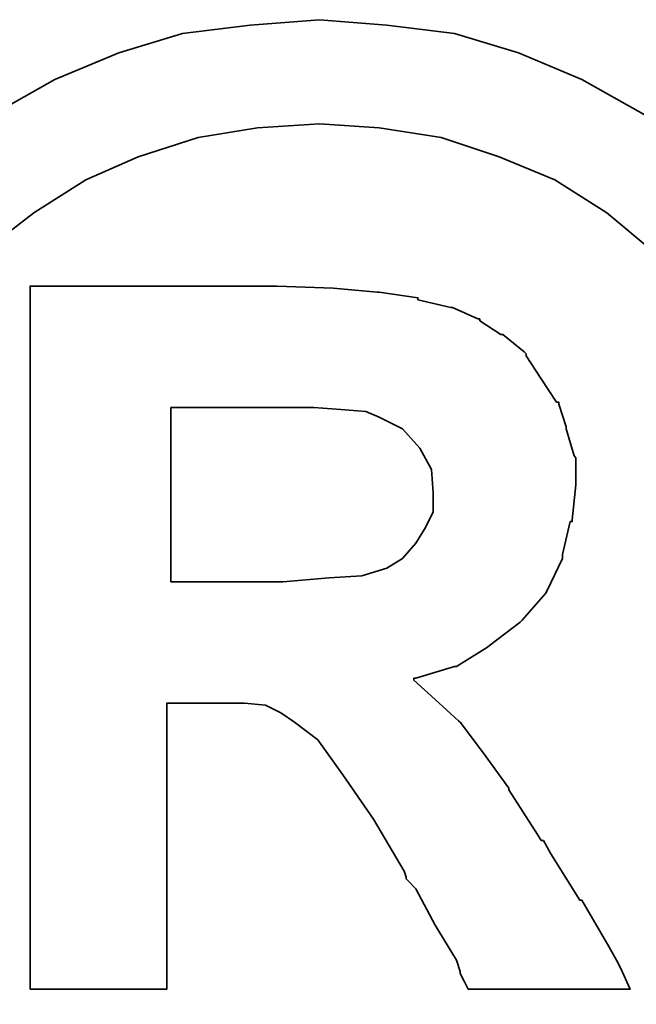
# Model space of a CAD drawing. Header units: inches. Extents: x 18 to 1412, y -76 to 627.
# Tile 18 of 41: x 139.703 to 140.249, y 131.746 to 132.616. Entities that reach past the tile are written whole.
import ezdxf

# ---------------------------------------------------------------- set-up
doc = ezdxf.new("R2010")
doc.units = ezdxf.units.IN
doc.header["$MEASUREMENT"] = 0
doc.layers.add('DIM', color=4, linetype='Continuous')
doc.layers.add('layer 1', color=7, linetype='Continuous')

# ---------------------------------------------------------------- blocks, each defined once
blk = doc.blocks.new('TBI MOTION logo(完整正式版)')
at = {"layer": 'layer 1', "color": 22, "lineweight": 35}
for points, knots in [([(-91.89366, 20.43624), (-91.89366, 20.43624), (-91.91351, 20.77862), (-91.91351, 20.77862), (-91.91351, 20.77862), (-91.91351, 20.77862), (-91.96114, 21.11206), (-91.96114, 21.11206), (-91.96114, 21.11206), (-91.96114, 21.11206), (-92.05641, 21.42764), (-92.05641, 21.42764), (-92.05641, 21.42764), (-92.05641, 21.42764), (-92.18939, 21.74124), (-92.18939, 21.74124), (-92.18939, 21.74124), (-92.18939, 21.74124), (-92.34222, 22.03697), (-92.34222, 22.03697), (-92.34222, 22.03697), (-92.34222, 22.03697), (-92.5407, 22.30294), (-92.5407, 22.30294), (-92.5407, 22.30294), (-92.5407, 22.30294), (-92.76895, 22.5689), (-92.76895, 22.5689), (-92.76895, 22.5689), (-92.76895, 22.5689), (-93.00713, 22.78921), (-93.00713, 22.78921), (-93.00713, 22.78921), (-93.00713, 22.78921), (-93.285, 22.96982), (-93.285, 22.96982), (-93.285, 22.96982), (-93.285, 22.96982), (-93.58867, 23.14051), (-93.58867, 23.14051), (-93.58867, 23.14051), (-93.58867, 23.14051), (-93.90227, 23.2735), (-93.90227, 23.2735), (-93.90227, 23.2735), (-93.90227, 23.2735), (-94.21785, 23.36877), (-94.21785, 23.36877), (-94.21785, 23.36877), (-94.21785, 23.36877), (-94.55129, 23.40846), (-94.55129, 23.40846), (-94.55129, 23.40846), (-94.55129, 23.40846), (-94.88474, 23.43625), (-94.88474, 23.43625), (-94.88474, 23.43625), (-94.88474, 23.43625), (-95.22612, 23.40846), (-95.22612, 23.40846), (-95.22612, 23.40846), (-95.22612, 23.40846), (-95.55956, 23.36877), (-95.55956, 23.36877), (-95.55956, 23.36877), (-95.55956, 23.36877), (-95.87515, 23.2735), (-95.87515, 23.2735), (-95.87515, 23.2735), (-95.87515, 23.2735), (-96.18973, 23.14051), (-96.18973, 23.14051), (-96.18973, 23.14051), (-96.18973, 23.14051), (-96.4944, 22.96982), (-96.4944, 22.96982), (-96.4944, 22.96982), (-96.4944, 22.96982), (-96.77028, 22.78921), (-96.77028, 22.78921), (-96.77028, 22.78921), (-96.77028, 22.78921), (-97.00846, 22.5689), (-97.00846, 22.5689), (-97.00846, 22.5689), (-97.00846, 22.5689), (-97.23671, 22.30294), (-97.23671, 22.30294), (-97.23671, 22.30294), (-97.23671, 22.30294), (-97.43618, 22.03697), (-97.43618, 22.03697), (-97.43618, 22.03697), (-97.43618, 22.03697), (-97.58901, 21.74124), (-97.58901, 21.74124), (-97.58901, 21.74124), (-97.58901, 21.74124), (-97.72298, 21.42764), (-97.72298, 21.42764), (-97.72298, 21.42764), (-97.72298, 21.42764), (-97.81825, 21.11206), (-97.81825, 21.11206), (-97.81825, 21.11206), (-97.81825, 21.11206), (-97.86589, 20.77862), (-97.86589, 20.77862), (-97.86589, 20.77862), (-97.86589, 20.77862), (-97.88375, 20.43624), (-97.88375, 20.43624), (-97.88375, 20.43624), (-97.88375, 20.43624), (-97.86589, 20.1028), (-97.86589, 20.1028), (-97.86589, 20.1028), (-97.86589, 20.1028), (-97.81825, 19.77035), (-97.81825, 19.77035), (-97.81825, 19.77035), (-97.81825, 19.77035), (-97.72298, 19.44583), (-97.72298, 19.44583), (-97.72298, 19.44583), (-97.72298, 19.44583), (-97.58901, 19.13224), (-97.58901, 19.13224), (-97.58901, 19.13224), (-97.58901, 19.13224), (-97.43618, 18.83749), (-97.43618, 18.83749), (-97.43618, 18.83749), (-97.43618, 18.83749), (-97.23671, 18.55963), (-97.23671, 18.55963), (-97.23671, 18.55963), (-97.23671, 18.55963), (-97.00846, 18.32145), (-97.00846, 18.32145), (-97.00846, 18.32145), (-97.00846, 18.32145), (-96.77028, 18.0932), (-96.77028, 18.0932), (-96.77028, 18.0932), (-96.77028, 18.0932), (-96.4944, 17.88381), (-96.4944, 17.88381), (-96.4944, 17.88381), (-96.4944, 17.88381), (-96.18973, 17.72205), (-96.18973, 17.72205), (-96.18973, 17.72205), (-96.18973, 17.72205), (-95.87515, 17.58906), (-95.87515, 17.58906), (-95.87515, 17.58906), (-95.87515, 17.58906), (-95.55956, 17.4938), (-95.55956, 17.4938), (-95.55956, 17.4938), (-95.55956, 17.4938), (-95.22612, 17.44616), (-95.22612, 17.44616), (-95.22612, 17.44616), (-95.22612, 17.44616), (-94.88474, 17.42631), (-94.88474, 17.42631), (-94.88474, 17.42631), (-94.88474, 17.42631), (-94.55129, 17.44616), (-94.55129, 17.44616), (-94.55129, 17.44616), (-94.55129, 17.44616), (-94.21785, 17.4938), (-94.21785, 17.4938), (-94.21785, 17.4938), (-94.21785, 17.4938), (-93.90227, 17.58906), (-93.90227, 17.58906), (-93.90227, 17.58906), (-93.90227, 17.58906), (-93.58867, 17.72205), (-93.58867, 17.72205), (-93.58867, 17.72205), (-93.58867, 17.72205), (-93.285, 17.88381), (-93.285, 17.88381), (-93.285, 17.88381), (-93.285, 17.88381), (-93.00713, 18.0932), (-93.00713, 18.0932), (-93.00713, 18.0932), (-93.00713, 18.0932), (-92.76895, 18.32145), (-92.76895, 18.32145), (-92.76895, 18.32145), (-92.76895, 18.32145), (-92.5407, 18.55963), (-92.5407, 18.55963), (-92.5407, 18.55963), (-92.5407, 18.55963), (-92.34222, 18.83749), (-92.34222, 18.83749), (-92.34222, 18.83749), (-92.34222, 18.83749), (-92.18939, 19.13224), (-92.18939, 19.13224), (-92.18939, 19.13224), (-92.18939, 19.13224), (-92.05641, 19.44583), (-92.05641, 19.44583), (-92.05641, 19.44583), (-92.05641, 19.44583), (-91.96114, 19.77035), (-91.96114, 19.77035), (-91.96114, 19.77035), (-91.96114, 19.77035), (-91.91351, 20.1028), (-91.91351, 20.1028), (-91.91351, 20.1028), (-91.91351, 20.1028), (-91.89366, 20.43624), (-91.89366, 20.43624)], [0, 0, 0, 0, 0.0178571, 0.0178571, 0.0178571, 0.0178571, 0.0357143, 0.0357143, 0.0357143, 0.0357143, 0.0535714, 0.0535714, 0.0535714, 0.0535714, 0.0714286, 0.0714286, 0.0714286, 0.0714286, 0.0892857, 0.0892857, 0.0892857, 0.0892857, 0.1071429, 0.1071429, 0.1071429, 0.1071429, 0.125, 0.125, 0.125, 0.125, 0.1428571, 0.1428571, 0.1428571, 0.1428571, 0.1607143, 0.1607143, 0.1607143, 0.1607143, 0.1785714, 0.1785714, 0.1785714, 0.1785714, 0.1964286, 0.1964286, 0.1964286, 0.1964286, 0.2142857, 0.2142857, 0.2142857, 0.2142857, 0.2321429, 0.2321429, 0.2321429, 0.2321429, 0.25, 0.25, 0.25, 0.25, 0.2678571, 0.2678571, 0.2678571, 0.2678571, 0.2857143, 0.2857143, 0.2857143, 0.2857143, 0.3035714, 0.3035714, 0.3035714, 0.3035714, 0.3214286, 0.3214286, 0.3214286, 0.3214286, 0.3392857, 0.3392857, 0.3392857, 0.3392857, 0.3571429, 0.3571429, 0.3571429, 0.3571429, 0.375, 0.375, 0.375, 0.375, 0.3928571, 0.3928571, 0.3928571, 0.3928571, 0.4107143, 0.4107143, 0.4107143, 0.4107143, 0.4285714, 0.4285714, 0.4285714, 0.4285714, 0.4464286, 0.4464286, 0.4464286, 0.4464286, 0.4642857, 0.4642857, 0.4642857, 0.4642857, 0.4821429, 0.4821429, 0.4821429, 0.4821429, 0.5, 0.5, 0.5, 0.5, 0.5178571, 0.5178571, 0.5178571, 0.5178571, 0.5357143, 0.5357143, 0.5357143, 0.5357143, 0.5535714, 0.5535714, 0.5535714, 0.5535714, 0.5714286, 0.5714286, 0.5714286, 0.5714286, 0.5892857, 0.5892857, 0.5892857, 0.5892857, 0.6071429, 0.6071429, 0.6071429, 0.6071429, 0.625, 0.625, 0.625, 0.625, 0.6428571, 0.6428571, 0.6428571, 0.6428571, 0.6607143, 0.6607143, 0.6607143, 0.6607143, 0.6785714, 0.6785714, 0.6785714, 0.6785714, 0.6964286, 0.6964286, 0.6964286, 0.6964286, 0.7142857, 0.7142857, 0.7142857, 0.7142857, 0.7321429, 0.7321429, 0.7321429, 0.7321429, 0.75, 0.75, 0.75, 0.75, 0.7678571, 0.7678571, 0.7678571, 0.7678571, 0.7857143, 0.7857143, 0.7857143, 0.7857143, 0.8035714, 0.8035714, 0.8035714, 0.8035714, 0.8214286, 0.8214286, 0.8214286, 0.8214286, 0.8392857, 0.8392857, 0.8392857, 0.8392857, 0.8571429, 0.8571429, 0.8571429, 0.8571429, 0.875, 0.875, 0.875, 0.875, 0.8928571, 0.8928571, 0.8928571, 0.8928571, 0.9107143, 0.9107143, 0.9107143, 0.9107143, 0.9285714, 0.9285714, 0.9285714, 0.9285714, 0.9464286, 0.9464286, 0.9464286, 0.9464286, 0.9642857, 0.9642857, 0.9642857, 0.9642857, 0.9821429, 0.9821429, 0.9821429, 0.9821429, 1, 1, 1, 1]), ([(-92.38986, 20.43624), (-92.38986, 20.43624), (-92.40871, 20.74091), (-92.40871, 20.74091), (-92.40871, 20.74091), (-92.40871, 20.74091), (-92.45536, 21.02672), (-92.45536, 21.02672), (-92.45536, 21.02672), (-92.45536, 21.02672), (-92.55063, 21.32245), (-92.55063, 21.32245), (-92.55063, 21.32245), (-92.55063, 21.32245), (-92.68361, 21.59833), (-92.68361, 21.59833), (-92.68361, 21.59833), (-92.68361, 21.59833), (-92.82651, 21.86429), (-92.82651, 21.86429), (-92.82651, 21.86429), (-92.82651, 21.86429), (-93.01705, 22.09255), (-93.01705, 22.09255), (-93.01705, 22.09255), (-93.01705, 22.09255), (-93.23736, 22.29301), (-93.23736, 22.29301), (-93.23736, 22.29301), (-93.23736, 22.29301), (-93.46561, 22.48355), (-93.46561, 22.48355), (-93.46561, 22.48355), (-93.46561, 22.48355), (-93.72165, 22.6463), (-93.72165, 22.6463), (-93.72165, 22.6463), (-93.72165, 22.6463), (-93.99754, 22.75944), (-93.99754, 22.75944), (-93.99754, 22.75944), (-93.99754, 22.75944), (-94.28335, 22.85471), (-94.28335, 22.85471), (-94.28335, 22.85471), (-94.28335, 22.85471), (-94.589, 22.90234), (-94.589, 22.90234), (-94.589, 22.90234), (-94.589, 22.90234), (-94.88474, 22.92219), (-94.88474, 22.92219), (-94.88474, 22.92219), (-94.88474, 22.92219), (-95.1894, 22.90234), (-95.1894, 22.90234), (-95.1894, 22.90234), (-95.1894, 22.90234), (-95.48315, 22.85471), (-95.48315, 22.85471), (-95.48315, 22.85471), (-95.48315, 22.85471), (-95.77988, 22.75944), (-95.77988, 22.75944), (-95.77988, 22.75944), (-95.77988, 22.75944), (-96.03691, 22.6463), (-96.03691, 22.6463), (-96.03691, 22.6463), (-96.03691, 22.6463), (-96.29394, 22.48355), (-96.29394, 22.48355), (-96.29394, 22.48355), (-96.29394, 22.48355), (-96.54203, 22.29301), (-96.54203, 22.29301), (-96.54203, 22.29301), (-96.54203, 22.29301), (-96.75937, 22.09255), (-96.75937, 22.09255), (-96.75937, 22.09255), (-96.75937, 22.09255), (-96.9509, 21.86429), (-96.9509, 21.86429), (-96.9509, 21.86429), (-96.9509, 21.86429), (-97.0938, 21.59833), (-97.0938, 21.59833), (-97.0938, 21.59833), (-97.0938, 21.59833), (-97.21686, 21.32245), (-97.21686, 21.32245), (-97.21686, 21.32245), (-97.21686, 21.32245), (-97.32206, 21.02672), (-97.32206, 21.02672), (-97.32206, 21.02672), (-97.32206, 21.02672), (-97.36076, 20.74091), (-97.36076, 20.74091), (-97.36076, 20.74091), (-97.36076, 20.74091), (-97.37961, 20.43624), (-97.37961, 20.43624), (-97.37961, 20.43624), (-97.37961, 20.43624), (-97.36076, 20.12165), (-97.36076, 20.12165), (-97.36076, 20.12165), (-97.36076, 20.12165), (-97.32206, 19.82791), (-97.32206, 19.82791), (-97.32206, 19.82791), (-97.32206, 19.82791), (-97.21686, 19.55102), (-97.21686, 19.55102), (-97.21686, 19.55102), (-97.21686, 19.55102), (-97.0938, 19.28407), (-97.0938, 19.28407), (-97.0938, 19.28407), (-97.0938, 19.28407), (-96.94098, 19.01811), (-96.94098, 19.01811), (-96.94098, 19.01811), (-96.94098, 19.01811), (-96.75937, 18.77001), (-96.75937, 18.77001), (-96.75937, 18.77001), (-96.75937, 18.77001), (-96.54203, 18.56955), (-96.54203, 18.56955), (-96.54203, 18.56955), (-96.54203, 18.56955), (-96.29394, 18.37901), (-96.29394, 18.37901), (-96.29394, 18.37901), (-96.29394, 18.37901), (-96.03691, 18.21725), (-96.03691, 18.21725), (-96.03691, 18.21725), (-96.03691, 18.21725), (-95.77988, 18.10412), (-95.77988, 18.10412), (-95.77988, 18.10412), (-95.77988, 18.10412), (-95.48315, 18.00786), (-95.48315, 18.00786), (-95.48315, 18.00786), (-95.48315, 18.00786), (-95.1894, 17.96022), (-95.1894, 17.96022), (-95.1894, 17.96022), (-95.1894, 17.96022), (-94.88474, 17.94137), (-94.88474, 17.94137), (-94.88474, 17.94137), (-94.88474, 17.94137), (-94.589, 17.96022), (-94.589, 17.96022), (-94.589, 17.96022), (-94.589, 17.96022), (-94.28335, 18.00786), (-94.28335, 18.00786), (-94.28335, 18.00786), (-94.28335, 18.00786), (-93.99754, 18.10412), (-93.99754, 18.10412), (-93.99754, 18.10412), (-93.99754, 18.10412), (-93.72165, 18.21725), (-93.72165, 18.21725), (-93.72165, 18.21725), (-93.72165, 18.21725), (-93.46561, 18.37901), (-93.46561, 18.37901), (-93.46561, 18.37901), (-93.46561, 18.37901), (-93.23736, 18.56955), (-93.23736, 18.56955), (-93.23736, 18.56955), (-93.23736, 18.56955), (-93.01705, 18.77001), (-93.01705, 18.77001), (-93.01705, 18.77001), (-93.01705, 18.77001), (-92.83644, 19.01811), (-92.83644, 19.01811), (-92.83644, 19.01811), (-92.83644, 19.01811), (-92.68361, 19.28407), (-92.68361, 19.28407), (-92.68361, 19.28407), (-92.68361, 19.28407), (-92.55063, 19.55102), (-92.55063, 19.55102), (-92.55063, 19.55102), (-92.55063, 19.55102), (-92.45536, 19.82791), (-92.45536, 19.82791), (-92.45536, 19.82791), (-92.45536, 19.82791), (-92.40871, 20.12165), (-92.40871, 20.12165), (-92.40871, 20.12165), (-92.40871, 20.12165), (-92.38986, 20.43624), (-92.38986, 20.43624)], [0, 0, 0, 0, 0.0192308, 0.0192308, 0.0192308, 0.0192308, 0.0384615, 0.0384615, 0.0384615, 0.0384615, 0.0576923, 0.0576923, 0.0576923, 0.0576923, 0.0769231, 0.0769231, 0.0769231, 0.0769231, 0.0961538, 0.0961538, 0.0961538, 0.0961538, 0.1153846, 0.1153846, 0.1153846, 0.1153846, 0.1346154, 0.1346154, 0.1346154, 0.1346154, 0.1538462, 0.1538462, 0.1538462, 0.1538462, 0.1730769, 0.1730769, 0.1730769, 0.1730769, 0.1923077, 0.1923077, 0.1923077, 0.1923077, 0.2115385, 0.2115385, 0.2115385, 0.2115385, 0.2307692, 0.2307692, 0.2307692, 0.2307692, 0.25, 0.25, 0.25, 0.25, 0.2692308, 0.2692308, 0.2692308, 0.2692308, 0.2884615, 0.2884615, 0.2884615, 0.2884615, 0.3076923, 0.3076923, 0.3076923, 0.3076923, 0.3269231, 0.3269231, 0.3269231, 0.3269231, 0.3461538, 0.3461538, 0.3461538, 0.3461538, 0.3653846, 0.3653846, 0.3653846, 0.3653846, 0.3846154, 0.3846154, 0.3846154, 0.3846154, 0.4038462, 0.4038462, 0.4038462, 0.4038462, 0.4230769, 0.4230769, 0.4230769, 0.4230769, 0.4423077, 0.4423077, 0.4423077, 0.4423077, 0.4615385, 0.4615385, 0.4615385, 0.4615385, 0.4807692, 0.4807692, 0.4807692, 0.4807692, 0.5, 0.5, 0.5, 0.5, 0.5192308, 0.5192308, 0.5192308, 0.5192308, 0.5384615, 0.5384615, 0.5384615, 0.5384615, 0.5576923, 0.5576923, 0.5576923, 0.5576923, 0.5769231, 0.5769231, 0.5769231, 0.5769231, 0.5961538, 0.5961538, 0.5961538, 0.5961538, 0.6153846, 0.6153846, 0.6153846, 0.6153846, 0.6346154, 0.6346154, 0.6346154, 0.6346154, 0.6538462, 0.6538462, 0.6538462, 0.6538462, 0.6730769, 0.6730769, 0.6730769, 0.6730769, 0.6923077, 0.6923077, 0.6923077, 0.6923077, 0.7115385, 0.7115385, 0.7115385, 0.7115385, 0.7307692, 0.7307692, 0.7307692, 0.7307692, 0.75, 0.75, 0.75, 0.75, 0.7692308, 0.7692308, 0.7692308, 0.7692308, 0.7884615, 0.7884615, 0.7884615, 0.7884615, 0.8076923, 0.8076923, 0.8076923, 0.8076923, 0.8269231, 0.8269231, 0.8269231, 0.8269231, 0.8461538, 0.8461538, 0.8461538, 0.8461538, 0.8653846, 0.8653846, 0.8653846, 0.8653846, 0.8846154, 0.8846154, 0.8846154, 0.8846154, 0.9038462, 0.9038462, 0.9038462, 0.9038462, 0.9230769, 0.9230769, 0.9230769, 0.9230769, 0.9423077, 0.9423077, 0.9423077, 0.9423077, 0.9615385, 0.9615385, 0.9615385, 0.9615385, 0.9807692, 0.9807692, 0.9807692, 0.9807692, 1, 1, 1, 1]), ([(-96.31279, 18.7323), (-96.31279, 18.7323), (-96.31279, 18.77001), (-96.31279, 18.77001), (-96.31279, 18.77001), (-96.31279, 18.77001), (-96.31279, 18.87422), (-96.31279, 18.87422), (-96.31279, 18.87422), (-96.31279, 18.87422), (-96.31279, 19.04689), (-96.31279, 19.04689), (-96.31279, 19.04689), (-96.31279, 19.04689), (-96.31279, 19.25529), (-96.31279, 19.25529), (-96.31279, 19.25529), (-96.31279, 19.25529), (-96.31279, 19.5024), (-96.31279, 19.5024), (-96.31279, 19.5024), (-96.31279, 19.5024), (-96.31279, 19.77035), (-96.31279, 19.77035), (-96.31279, 19.77035), (-96.31279, 19.77035), (-96.31279, 20.37868), (-96.31279, 20.37868), (-96.31279, 20.37868), (-96.31279, 20.37868), (-96.31279, 20.98801), (-96.31279, 20.98801), (-96.31279, 20.98801), (-96.31279, 20.98801), (-96.31279, 21.27482), (-96.31279, 21.27482), (-96.31279, 21.27482), (-96.31279, 21.27482), (-96.31279, 21.52291), (-96.31279, 21.52291), (-96.31279, 21.52291), (-96.31279, 21.52291), (-96.31279, 21.75017), (-96.31279, 21.75017), (-96.31279, 21.75017), (-96.31279, 21.75017), (-96.31279, 21.90399), (-96.31279, 21.90399), (-96.31279, 21.90399), (-96.31279, 21.90399), (-96.31279, 22.0072), (-96.31279, 22.0072), (-96.31279, 22.0072), (-96.31279, 22.0072), (-96.31279, 22.04689), (-96.31279, 22.04689), (-96.31279, 22.04689), (-96.31279, 22.04689), (-96.31279, 22.12232), (-96.31279, 22.12232), (-96.31279, 22.12232), (-96.31279, 22.12232), (-96.2463, 22.12232), (-96.2463, 22.12232), (-96.2463, 22.12232), (-96.2463, 22.12232), (-96.22645, 22.12232), (-96.22645, 22.12232), (-96.22645, 22.12232), (-96.22645, 22.12232), (-96.18973, 22.12232), (-96.18973, 22.12232), (-96.18973, 22.12232), (-96.18973, 22.12232), (-96.05576, 22.12232), (-96.05576, 22.12232), (-96.05576, 22.12232), (-96.05576, 22.12232), (-95.87515, 22.12232), (-95.87515, 22.12232), (-95.87515, 22.12232), (-95.87515, 22.12232), (-95.66476, 22.12232), (-95.66476, 22.12232), (-95.66476, 22.12232), (-95.66476, 22.12232), (-95.44643, 22.12232), (-95.44643, 22.12232), (-95.44643, 22.12232), (-95.44643, 22.12232), (-95.27375, 22.12232), (-95.27375, 22.12232), (-95.27375, 22.12232), (-95.27375, 22.12232), (-95.15963, 22.12232), (-95.15963, 22.12232), (-95.15963, 22.12232), (-95.15963, 22.12232), (-95.12291, 22.12232), (-95.12291, 22.12232), (-95.12291, 22.12232), (-95.12291, 22.12232), (-95.10306, 22.12232), (-95.10306, 22.12232), (-95.10306, 22.12232), (-95.10306, 22.12232), (-95.09314, 22.12232), (-95.09314, 22.12232), (-95.09314, 22.12232), (-95.09314, 22.12232), (-94.81725, 22.1124), (-94.81725, 22.1124), (-94.81725, 22.1124), (-94.81725, 22.1124), (-94.59893, 22.09255), (-94.59893, 22.09255), (-94.59893, 22.09255), (-94.59893, 22.09255), (-94.589, 22.09255), (-94.589, 22.09255), (-94.589, 22.09255), (-94.589, 22.09255), (-94.39846, 22.06476), (-94.39846, 22.06476), (-94.39846, 22.06476), (-94.39846, 22.06476), (-94.39846, 22.05483), (-94.39846, 22.05483), (-94.39846, 22.05483), (-94.39846, 22.05483), (-94.23571, 22.01713), (-94.23571, 22.01713), (-94.23571, 22.01713), (-94.23571, 22.01713), (-94.22777, 22.01713), (-94.22777, 22.01713), (-94.22777, 22.01713), (-94.22777, 22.01713), (-94.10273, 21.96056), (-94.10273, 21.96056), (-94.10273, 21.96056), (-94.10273, 21.96056), (-94.09281, 21.96056), (-94.09281, 21.96056), (-94.09281, 21.96056), (-94.09281, 21.96056), (-94.09281, 21.95162), (-94.09281, 21.95162), (-94.09281, 21.95162), (-94.09281, 21.95162), (-93.9896, 21.88415), (-93.9896, 21.88415), (-93.9896, 21.88415), (-93.9896, 21.88415), (-93.97868, 21.88415), (-93.97868, 21.88415), (-93.97868, 21.88415), (-93.97868, 21.88415), (-93.87448, 21.79781), (-93.87448, 21.79781), (-93.87448, 21.79781), (-93.87448, 21.79781), (-93.86456, 21.78888), (-93.86456, 21.78888), (-93.86456, 21.78888), (-93.86456, 21.78888), (-93.86456, 21.77895), (-93.86456, 21.77895), (-93.86456, 21.77895), (-93.86456, 21.77895), (-93.78913, 21.66483), (-93.78913, 21.66483), (-93.78913, 21.66483), (-93.78913, 21.66483), (-93.71371, 21.5507), (-93.71371, 21.5507), (-93.71371, 21.5507), (-93.71371, 21.5507), (-93.7028, 21.5507), (-93.7028, 21.5507), (-93.7028, 21.5507), (-93.7028, 21.5507), (-93.7028, 21.54078), (-93.7028, 21.54078), (-93.7028, 21.54078), (-93.7028, 21.54078), (-93.66608, 21.42764), (-93.66608, 21.42764), (-93.66608, 21.42764), (-93.66608, 21.42764), (-93.66608, 21.41772), (-93.66608, 21.41772), (-93.66608, 21.41772), (-93.66608, 21.41772), (-93.62638, 21.28474), (-93.62638, 21.28474), (-93.62638, 21.28474), (-93.62638, 21.28474), (-93.61844, 21.27482), (-93.61844, 21.27482), (-93.61844, 21.27482), (-93.61844, 21.27482), (-93.61844, 21.14977), (-93.61844, 21.14977), (-93.61844, 21.14977), (-93.61844, 21.14977), (-93.61844, 21.14183), (-93.61844, 21.14183), (-93.61844, 21.14183), (-93.61844, 21.14183), (-93.6363, 20.96915), (-93.6363, 20.96915), (-93.6363, 20.96915), (-93.6363, 20.96915), (-93.6363, 20.96122), (-93.6363, 20.96122), (-93.6363, 20.96122), (-93.6363, 20.96122), (-93.64623, 20.96122), (-93.64623, 20.96122), (-93.64623, 20.96122), (-93.64623, 20.96122), (-93.68493, 20.79847), (-93.68493, 20.79847), (-93.68493, 20.79847), (-93.68493, 20.79847), (-93.68493, 20.78854), (-93.68493, 20.78854), (-93.68493, 20.78854), (-93.68493, 20.78854), (-93.68493, 20.77862), (-93.68493, 20.77862), (-93.68493, 20.77862), (-93.68493, 20.77862), (-93.76135, 20.61785), (-93.76135, 20.61785), (-93.76135, 20.61785), (-93.76135, 20.61785), (-93.76929, 20.60693), (-93.76929, 20.60693), (-93.76929, 20.60693), (-93.76929, 20.60693), (-93.8844, 20.47495), (-93.8844, 20.47495), (-93.8844, 20.47495), (-93.8844, 20.47495), (-93.89433, 20.46502), (-93.89433, 20.46502), (-93.89433, 20.46502), (-93.89433, 20.46502), (-94.04517, 20.34991), (-94.04517, 20.34991), (-94.04517, 20.34991), (-94.04517, 20.34991), (-94.05509, 20.34197), (-94.05509, 20.34197), (-94.05509, 20.34197), (-94.05509, 20.34197), (-94.20792, 20.2467), (-94.20792, 20.2467), (-94.20792, 20.2467), (-94.20792, 20.2467), (-94.21785, 20.2467), (-94.21785, 20.2467), (-94.21785, 20.2467), (-94.21785, 20.2467), (-94.40839, 20.18913), (-94.40839, 20.18913), (-94.40839, 20.18913), (-94.40839, 20.18913), (-94.41831, 20.18913), (-94.41831, 20.18913), (-94.41831, 20.18913), (-94.41831, 20.18913), (-94.41831, 20.17921), (-94.41831, 20.17921), (-94.41831, 20.17921), (-94.41831, 20.17921), (-94.31312, 20.08394), (-94.31312, 20.08394), (-94.31312, 20.08394), (-94.31312, 20.08394), (-94.198, 19.97875), (-94.198, 19.97875), (-94.198, 19.97875), (-94.198, 19.97875), (-94.18907, 19.97081), (-94.18907, 19.97081), (-94.18907, 19.97081), (-94.18907, 19.97081), (-94.07494, 19.81798), (-94.07494, 19.81798), (-94.07494, 19.81798), (-94.07494, 19.81798), (-93.9499, 19.6453), (-93.9499, 19.6453), (-93.9499, 19.6453), (-93.9499, 19.6453), (-93.9499, 19.63736), (-93.9499, 19.63736), (-93.9499, 19.63736), (-93.9499, 19.63736), (-93.80799, 19.41705), (-93.80799, 19.41705), (-93.80799, 19.41705), (-93.80799, 19.41705), (-93.78913, 19.38828), (-93.78913, 19.38828), (-93.78913, 19.38828), (-93.78913, 19.38828), (-93.77921, 19.38828), (-93.77921, 19.38828), (-93.77921, 19.38828), (-93.77921, 19.38828), (-93.7415, 19.32178), (-93.7415, 19.32178), (-93.7415, 19.32178), (-93.7415, 19.32178), (-93.59859, 19.09353), (-93.59859, 19.09353), (-93.59859, 19.09353), (-93.59859, 19.09353), (-93.58867, 19.09353), (-93.58867, 19.09353), (-93.58867, 19.09353), (-93.58867, 19.09353), (-93.45569, 18.86528), (-93.45569, 18.86528), (-93.45569, 18.86528), (-93.45569, 18.86528), (-93.41798, 18.7978), (-93.41798, 18.7978), (-93.41798, 18.7978), (-93.41798, 18.7978), (-93.39813, 18.76009), (-93.39813, 18.76009), (-93.39813, 18.76009), (-93.39813, 18.76009), (-93.3505, 18.6549), (-93.3505, 18.6549), (-93.3505, 18.6549), (-93.3505, 18.6549), (-93.45569, 18.6549), (-93.45569, 18.6549), (-93.45569, 18.6549), (-93.45569, 18.6549), (-93.47454, 18.6549), (-93.47454, 18.6549), (-93.47454, 18.6549), (-93.47454, 18.6549), (-93.56088, 18.6549), (-93.56088, 18.6549), (-93.56088, 18.6549), (-93.56088, 18.6549), (-93.78913, 18.6549), (-93.78913, 18.6549), (-93.78913, 18.6549), (-93.78913, 18.6549), (-94.01738, 18.6549), (-94.01738, 18.6549), (-94.01738, 18.6549), (-94.01738, 18.6549), (-94.09281, 18.6549), (-94.09281, 18.6549), (-94.09281, 18.6549), (-94.09281, 18.6549), (-94.11265, 18.6549), (-94.11265, 18.6549), (-94.11265, 18.6549), (-94.11265, 18.6549), (-94.15036, 18.6549), (-94.15036, 18.6549), (-94.15036, 18.6549), (-94.15036, 18.6549), (-94.17021, 18.69459), (-94.17021, 18.69459), (-94.17021, 18.69459), (-94.17021, 18.69459), (-94.18907, 18.7323), (-94.18907, 18.7323), (-94.18907, 18.7323), (-94.18907, 18.7323), (-94.18907, 18.74223), (-94.18907, 18.74223), (-94.18907, 18.74223), (-94.18907, 18.74223), (-94.20792, 18.7978), (-94.20792, 18.7978), (-94.20792, 18.7978), (-94.20792, 18.7978), (-94.31312, 18.97048), (-94.31312, 18.97048), (-94.31312, 18.97048), (-94.31312, 18.97048), (-94.40839, 19.1501), (-94.40839, 19.1501), (-94.40839, 19.1501), (-94.40839, 19.1501), (-94.4461, 19.1888), (-94.4461, 19.1888), (-94.4461, 19.1888), (-94.4461, 19.1888), (-94.45602, 19.19873), (-94.45602, 19.19873), (-94.45602, 19.19873), (-94.45602, 19.19873), (-94.45602, 19.20766), (-94.45602, 19.20766), (-94.45602, 19.20766), (-94.45602, 19.20766), (-94.46595, 19.23644), (-94.46595, 19.23644), (-94.46595, 19.23644), (-94.46595, 19.23644), (-94.61679, 19.49347), (-94.61679, 19.49347), (-94.61679, 19.49347), (-94.61679, 19.49347), (-94.76962, 19.7118), (-94.76962, 19.7118), (-94.76962, 19.7118), (-94.76962, 19.7118), (-94.89268, 19.88447), (-94.89268, 19.88447), (-94.89268, 19.88447), (-94.89268, 19.88447), (-95.00779, 19.97081), (-95.00779, 19.97081), (-95.00779, 19.97081), (-95.00779, 19.97081), (-95.07528, 20.01845), (-95.07528, 20.01845), (-95.07528, 20.01845), (-95.07528, 20.01845), (-95.1507, 20.05616), (-95.1507, 20.05616), (-95.1507, 20.05616), (-95.1507, 20.05616), (-95.2549, 20.06608), (-95.2549, 20.06608), (-95.2549, 20.06608), (-95.2549, 20.06608), (-95.38887, 20.06608), (-95.38887, 20.06608), (-95.38887, 20.06608), (-95.38887, 20.06608), (-95.40872, 20.06608), (-95.40872, 20.06608), (-95.40872, 20.06608), (-95.40872, 20.06608), (-95.42658, 20.06608), (-95.42658, 20.06608), (-95.42658, 20.06608), (-95.42658, 20.06608), (-95.5417, 20.06608), (-95.5417, 20.06608), (-95.5417, 20.06608), (-95.5417, 20.06608), (-95.63697, 20.06608), (-95.63697, 20.06608), (-95.63697, 20.06608), (-95.63697, 20.06608), (-95.63697, 19.99761), (-95.63697, 19.99761), (-95.63697, 19.99761), (-95.63697, 19.99761), (-95.63697, 19.92318), (-95.63697, 19.92318), (-95.63697, 19.92318), (-95.63697, 19.92318), (-95.63697, 19.69294), (-95.63697, 19.69294), (-95.63697, 19.69294), (-95.63697, 19.69294), (-95.63697, 19.44583), (-95.63697, 19.44583), (-95.63697, 19.44583), (-95.63697, 19.44583), (-95.63697, 19.17888), (-95.63697, 19.17888), (-95.63697, 19.17888), (-95.63697, 19.17888), (-95.63697, 18.96055), (-95.63697, 18.96055), (-95.63697, 18.96055), (-95.63697, 18.96055), (-95.63697, 18.87422), (-95.63697, 18.87422), (-95.63697, 18.87422), (-95.63697, 18.87422), (-95.63697, 18.80773), (-95.63697, 18.80773), (-95.63697, 18.80773), (-95.63697, 18.80773), (-95.63697, 18.75017), (-95.63697, 18.75017), (-95.63697, 18.75017), (-95.63697, 18.75017), (-95.63697, 18.7323), (-95.63697, 18.7323), (-95.63697, 18.7323), (-95.63697, 18.7323), (-95.63697, 18.6549), (-95.63697, 18.6549), (-95.63697, 18.6549), (-95.63697, 18.6549), (-95.70247, 18.6549), (-95.70247, 18.6549), (-95.70247, 18.6549), (-95.70247, 18.6549), (-95.72232, 18.6549), (-95.72232, 18.6549), (-95.72232, 18.6549), (-95.72232, 18.6549), (-95.77988, 18.6549), (-95.77988, 18.6549), (-95.77988, 18.6549), (-95.77988, 18.6549), (-95.97835, 18.6549), (-95.97835, 18.6549), (-95.97835, 18.6549), (-95.97835, 18.6549), (-96.15103, 18.6549), (-96.15103, 18.6549), (-96.15103, 18.6549), (-96.15103, 18.6549), (-96.2076, 18.6549), (-96.2076, 18.6549), (-96.2076, 18.6549), (-96.2076, 18.6549), (-96.2463, 18.6549), (-96.2463, 18.6549), (-96.2463, 18.6549), (-96.2463, 18.6549), (-96.31279, 18.6549), (-96.31279, 18.6549), (-96.31279, 18.6549), (-96.31279, 18.6549), (-96.31279, 18.7323), (-96.31279, 18.7323)], [0, 0, 0, 0, 0.0074074, 0.0074074, 0.0074074, 0.0074074, 0.0148148, 0.0148148, 0.0148148, 0.0148148, 0.0222222, 0.0222222, 0.0222222, 0.0222222, 0.0296296, 0.0296296, 0.0296296, 0.0296296, 0.037037, 0.037037, 0.037037, 0.037037, 0.0444444, 0.0444444, 0.0444444, 0.0444444, 0.0518519, 0.0518519, 0.0518519, 0.0518519, 0.0592593, 0.0592593, 0.0592593, 0.0592593, 0.0666667, 0.0666667, 0.0666667, 0.0666667, 0.0740741, 0.0740741, 0.0740741, 0.0740741, 0.0814815, 0.0814815, 0.0814815, 0.0814815, 0.0888889, 0.0888889, 0.0888889, 0.0888889, 0.0962963, 0.0962963, 0.0962963, 0.0962963, 0.1037037, 0.1037037, 0.1037037, 0.1037037, 0.1111111, 0.1111111, 0.1111111, 0.1111111, 0.1185185, 0.1185185, 0.1185185, 0.1185185, 0.1259259, 0.1259259, 0.1259259, 0.1259259, 0.1333333, 0.1333333, 0.1333333, 0.1333333, 0.1407407, 0.1407407, 0.1407407, 0.1407407, 0.1481481, 0.1481481, 0.1481481, 0.1481481, 0.1555556, 0.1555556, 0.1555556, 0.1555556, 0.162963, 0.162963, 0.162963, 0.162963, 0.1703704, 0.1703704, 0.1703704, 0.1703704, 0.1777778, 0.1777778, 0.1777778, 0.1777778, 0.1851852, 0.1851852, 0.1851852, 0.1851852, 0.1925926, 0.1925926, 0.1925926, 0.1925926, 0.2, 0.2, 0.2, 0.2, 0.2074074, 0.2074074, 0.2074074, 0.2074074, 0.2148148, 0.2148148, 0.2148148, 0.2148148, 0.2222222, 0.2222222, 0.2222222, 0.2222222, 0.2296296, 0.2296296, 0.2296296, 0.2296296, 0.237037, 0.237037, 0.237037, 0.237037, 0.2444444, 0.2444444, 0.2444444, 0.2444444, 0.2518519, 0.2518519, 0.2518519, 0.2518519, 0.2592593, 0.2592593, 0.2592593, 0.2592593, 0.2666667, 0.2666667, 0.2666667, 0.2666667, 0.2740741, 0.2740741, 0.2740741, 0.2740741, 0.2814815, 0.2814815, 0.2814815, 0.2814815, 0.2888889, 0.2888889, 0.2888889, 0.2888889, 0.2962963, 0.2962963, 0.2962963, 0.2962963, 0.3037037, 0.3037037, 0.3037037, 0.3037037, 0.3111111, 0.3111111, 0.3111111, 0.3111111, 0.3185185, 0.3185185, 0.3185185, 0.3185185, 0.3259259, 0.3259259, 0.3259259, 0.3259259, 0.3333333, 0.3333333, 0.3333333, 0.3333333, 0.3407407, 0.3407407, 0.3407407, 0.3407407, 0.3481481, 0.3481481, 0.3481481, 0.3481481, 0.3555556, 0.3555556, 0.3555556, 0.3555556, 0.362963, 0.362963, 0.362963, 0.362963, 0.3703704, 0.3703704, 0.3703704, 0.3703704, 0.3777778, 0.3777778, 0.3777778, 0.3777778, 0.3851852, 0.3851852, 0.3851852, 0.3851852, 0.3925926, 0.3925926, 0.3925926, 0.3925926, 0.4, 0.4, 0.4, 0.4, 0.4074074, 0.4074074, 0.4074074, 0.4074074, 0.4148148, 0.4148148, 0.4148148, 0.4148148, 0.4222222, 0.4222222, 0.4222222, 0.4222222, 0.4296296, 0.4296296, 0.4296296, 0.4296296, 0.437037, 0.437037, 0.437037, 0.437037, 0.4444444, 0.4444444, 0.4444444, 0.4444444, 0.4518519, 0.4518519, 0.4518519, 0.4518519, 0.4592593, 0.4592593, 0.4592593, 0.4592593, 0.4666667, 0.4666667, 0.4666667, 0.4666667, 0.4740741, 0.4740741, 0.4740741, 0.4740741, 0.4814815, 0.4814815, 0.4814815, 0.4814815, 0.4888889, 0.4888889, 0.4888889, 0.4888889, 0.4962963, 0.4962963, 0.4962963, 0.4962963, 0.5037037, 0.5037037, 0.5037037, 0.5037037, 0.5111111, 0.5111111, 0.5111111, 0.5111111, 0.5185185, 0.5185185, 0.5185185, 0.5185185, 0.5259259, 0.5259259, 0.5259259, 0.5259259, 0.5333333, 0.5333333, 0.5333333, 0.5333333, 0.5407407, 0.5407407, 0.5407407, 0.5407407, 0.5481481, 0.5481481, 0.5481481, 0.5481481, 0.5555556, 0.5555556, 0.5555556, 0.5555556, 0.562963, 0.562963, 0.562963, 0.562963, 0.5703704, 0.5703704, 0.5703704, 0.5703704, 0.5777778, 0.5777778, 0.5777778, 0.5777778, 0.5851852, 0.5851852, 0.5851852, 0.5851852, 0.5925926, 0.5925926, 0.5925926, 0.5925926, 0.6, 0.6, 0.6, 0.6, 0.6074074, 0.6074074, 0.6074074, 0.6074074, 0.6148148, 0.6148148, 0.6148148, 0.6148148, 0.6222222, 0.6222222, 0.6222222, 0.6222222, 0.6296296, 0.6296296, 0.6296296, 0.6296296, 0.637037, 0.637037, 0.637037, 0.637037, 0.6444444, 0.6444444, 0.6444444, 0.6444444, 0.6518519, 0.6518519, 0.6518519, 0.6518519, 0.6592593, 0.6592593, 0.6592593, 0.6592593, 0.6666667, 0.6666667, 0.6666667, 0.6666667, 0.6740741, 0.6740741, 0.6740741, 0.6740741, 0.6814815, 0.6814815, 0.6814815, 0.6814815, 0.6888889, 0.6888889, 0.6888889, 0.6888889, 0.6962963, 0.6962963, 0.6962963, 0.6962963, 0.7037037, 0.7037037, 0.7037037, 0.7037037, 0.7111111, 0.7111111, 0.7111111, 0.7111111, 0.7185185, 0.7185185, 0.7185185, 0.7185185, 0.7259259, 0.7259259, 0.7259259, 0.7259259, 0.7333333, 0.7333333, 0.7333333, 0.7333333, 0.7407407, 0.7407407, 0.7407407, 0.7407407, 0.7481481, 0.7481481, 0.7481481, 0.7481481, 0.7555556, 0.7555556, 0.7555556, 0.7555556, 0.762963, 0.762963, 0.762963, 0.762963, 0.7703704, 0.7703704, 0.7703704, 0.7703704, 0.7777778, 0.7777778, 0.7777778, 0.7777778, 0.7851852, 0.7851852, 0.7851852, 0.7851852, 0.7925926, 0.7925926, 0.7925926, 0.7925926, 0.8, 0.8, 0.8, 0.8, 0.8074074, 0.8074074, 0.8074074, 0.8074074, 0.8148148, 0.8148148, 0.8148148, 0.8148148, 0.8222222, 0.8222222, 0.8222222, 0.8222222, 0.8296296, 0.8296296, 0.8296296, 0.8296296, 0.837037, 0.837037, 0.837037, 0.837037, 0.8444444, 0.8444444, 0.8444444, 0.8444444, 0.8518519, 0.8518519, 0.8518519, 0.8518519, 0.8592593, 0.8592593, 0.8592593, 0.8592593, 0.8666667, 0.8666667, 0.8666667, 0.8666667, 0.8740741, 0.8740741, 0.8740741, 0.8740741, 0.8814815, 0.8814815, 0.8814815, 0.8814815, 0.8888889, 0.8888889, 0.8888889, 0.8888889, 0.8962963, 0.8962963, 0.8962963, 0.8962963, 0.9037037, 0.9037037, 0.9037037, 0.9037037, 0.9111111, 0.9111111, 0.9111111, 0.9111111, 0.9185185, 0.9185185, 0.9185185, 0.9185185, 0.9259259, 0.9259259, 0.9259259, 0.9259259, 0.9333333, 0.9333333, 0.9333333, 0.9333333, 0.9407407, 0.9407407, 0.9407407, 0.9407407, 0.9481481, 0.9481481, 0.9481481, 0.9481481, 0.9555556, 0.9555556, 0.9555556, 0.9555556, 0.962963, 0.962963, 0.962963, 0.962963, 0.9703704, 0.9703704, 0.9703704, 0.9703704, 0.9777778, 0.9777778, 0.9777778, 0.9777778, 0.9851852, 0.9851852, 0.9851852, 0.9851852, 0.9925926, 0.9925926, 0.9925926, 0.9925926, 1, 1, 1, 1]), ([(-95.61712, 21.52291), (-95.61712, 21.52291), (-95.61712, 21.44551), (-95.61712, 21.44551), (-95.61712, 21.44551), (-95.61712, 21.44551), (-95.61712, 21.27482), (-95.61712, 21.27482), (-95.61712, 21.27482), (-95.61712, 21.27482), (-95.61712, 21.08328), (-95.61712, 21.08328), (-95.61712, 21.08328), (-95.61712, 21.08328), (-95.61712, 20.91358), (-95.61712, 20.91358), (-95.61712, 20.91358), (-95.61712, 20.91358), (-95.61712, 20.74091), (-95.61712, 20.74091), (-95.61712, 20.74091), (-95.61712, 20.74091), (-95.61712, 20.66449), (-95.61712, 20.66449), (-95.61712, 20.66449), (-95.61712, 20.66449), (-95.59926, 20.66449), (-95.59926, 20.66449), (-95.59926, 20.66449), (-95.59926, 20.66449), (-95.38887, 20.66449), (-95.38887, 20.66449), (-95.38887, 20.66449), (-95.38887, 20.66449), (-95.15963, 20.66449), (-95.15963, 20.66449), (-95.15963, 20.66449), (-95.15963, 20.66449), (-95.08421, 20.66449), (-95.08421, 20.66449), (-95.08421, 20.66449), (-95.08421, 20.66449), (-95.06535, 20.66449), (-95.06535, 20.66449), (-95.06535, 20.66449), (-95.06535, 20.66449), (-94.8371, 20.68335), (-94.8371, 20.68335), (-94.8371, 20.68335), (-94.8371, 20.68335), (-94.67435, 20.69327), (-94.67435, 20.69327), (-94.67435, 20.69327), (-94.67435, 20.69327), (-94.55129, 20.73098), (-94.55129, 20.73098), (-94.55129, 20.73098), (-94.55129, 20.73098), (-94.47389, 20.77862), (-94.47389, 20.77862), (-94.47389, 20.77862), (-94.47389, 20.77862), (-94.40839, 20.85503), (-94.40839, 20.85503), (-94.40839, 20.85503), (-94.40839, 20.85503), (-94.36075, 20.93145), (-94.36075, 20.93145), (-94.36075, 20.93145), (-94.36075, 20.93145), (-94.32304, 21.00885), (-94.32304, 21.00885), (-94.32304, 21.00885), (-94.32304, 21.00885), (-94.32304, 21.10214), (-94.32304, 21.10214), (-94.32304, 21.10214), (-94.32304, 21.10214), (-94.33098, 21.21726), (-94.33098, 21.21726), (-94.33098, 21.21726), (-94.33098, 21.21726), (-94.38854, 21.32245), (-94.38854, 21.32245), (-94.38854, 21.32245), (-94.38854, 21.32245), (-94.47389, 21.41772), (-94.47389, 21.41772), (-94.47389, 21.41772), (-94.47389, 21.41772), (-94.589, 21.47528), (-94.589, 21.47528), (-94.589, 21.47528), (-94.589, 21.47528), (-94.65549, 21.50306), (-94.65549, 21.50306), (-94.65549, 21.50306), (-94.65549, 21.50306), (-94.77954, 21.51299), (-94.77954, 21.51299), (-94.77954, 21.51299), (-94.77954, 21.51299), (-94.91252, 21.52291), (-94.91252, 21.52291), (-94.91252, 21.52291), (-94.91252, 21.52291), (-95.10306, 21.52291), (-95.10306, 21.52291), (-95.10306, 21.52291), (-95.10306, 21.52291), (-95.12291, 21.52291), (-95.12291, 21.52291), (-95.12291, 21.52291), (-95.12291, 21.52291), (-95.19833, 21.52291), (-95.19833, 21.52291), (-95.19833, 21.52291), (-95.19833, 21.52291), (-95.40872, 21.52291), (-95.40872, 21.52291), (-95.40872, 21.52291), (-95.40872, 21.52291), (-95.59926, 21.52291), (-95.59926, 21.52291), (-95.59926, 21.52291), (-95.59926, 21.52291), (-95.61712, 21.52291), (-95.61712, 21.52291)], [0, 0, 0, 0, 0.03125, 0.03125, 0.03125, 0.03125, 0.0625, 0.0625, 0.0625, 0.0625, 0.09375, 0.09375, 0.09375, 0.09375, 0.125, 0.125, 0.125, 0.125, 0.15625, 0.15625, 0.15625, 0.15625, 0.1875, 0.1875, 0.1875, 0.1875, 0.21875, 0.21875, 0.21875, 0.21875, 0.25, 0.25, 0.25, 0.25, 0.28125, 0.28125, 0.28125, 0.28125, 0.3125, 0.3125, 0.3125, 0.3125, 0.34375, 0.34375, 0.34375, 0.34375, 0.375, 0.375, 0.375, 0.375, 0.40625, 0.40625, 0.40625, 0.40625, 0.4375, 0.4375, 0.4375, 0.4375, 0.46875, 0.46875, 0.46875, 0.46875, 0.5, 0.5, 0.5, 0.5, 0.53125, 0.53125, 0.53125, 0.53125, 0.5625, 0.5625, 0.5625, 0.5625, 0.59375, 0.59375, 0.59375, 0.59375, 0.625, 0.625, 0.625, 0.625, 0.65625, 0.65625, 0.65625, 0.65625, 0.6875, 0.6875, 0.6875, 0.6875, 0.71875, 0.71875, 0.71875, 0.71875, 0.75, 0.75, 0.75, 0.75, 0.78125, 0.78125, 0.78125, 0.78125, 0.8125, 0.8125, 0.8125, 0.8125, 0.84375, 0.84375, 0.84375, 0.84375, 0.875, 0.875, 0.875, 0.875, 0.90625, 0.90625, 0.90625, 0.90625, 0.9375, 0.9375, 0.9375, 0.9375, 0.96875, 0.96875, 0.96875, 0.96875, 1, 1, 1, 1])]:
    blk.add_open_spline(points, degree=3, knots=knots, dxfattribs=at)

msp = doc.modelspace()

# ---------------------------------------------------------------- block references
at = {"layer": 'DIM', "color": 7, "xscale": 0.1791590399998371, "yscale": 0.1791590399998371, "zscale": 0.1791590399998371}
msp.add_blockref('TBI MOTION logo(完整正式版)', (156.9679, 128.41682), dxfattribs=at)

doc.saveas('drawing.dxf')
